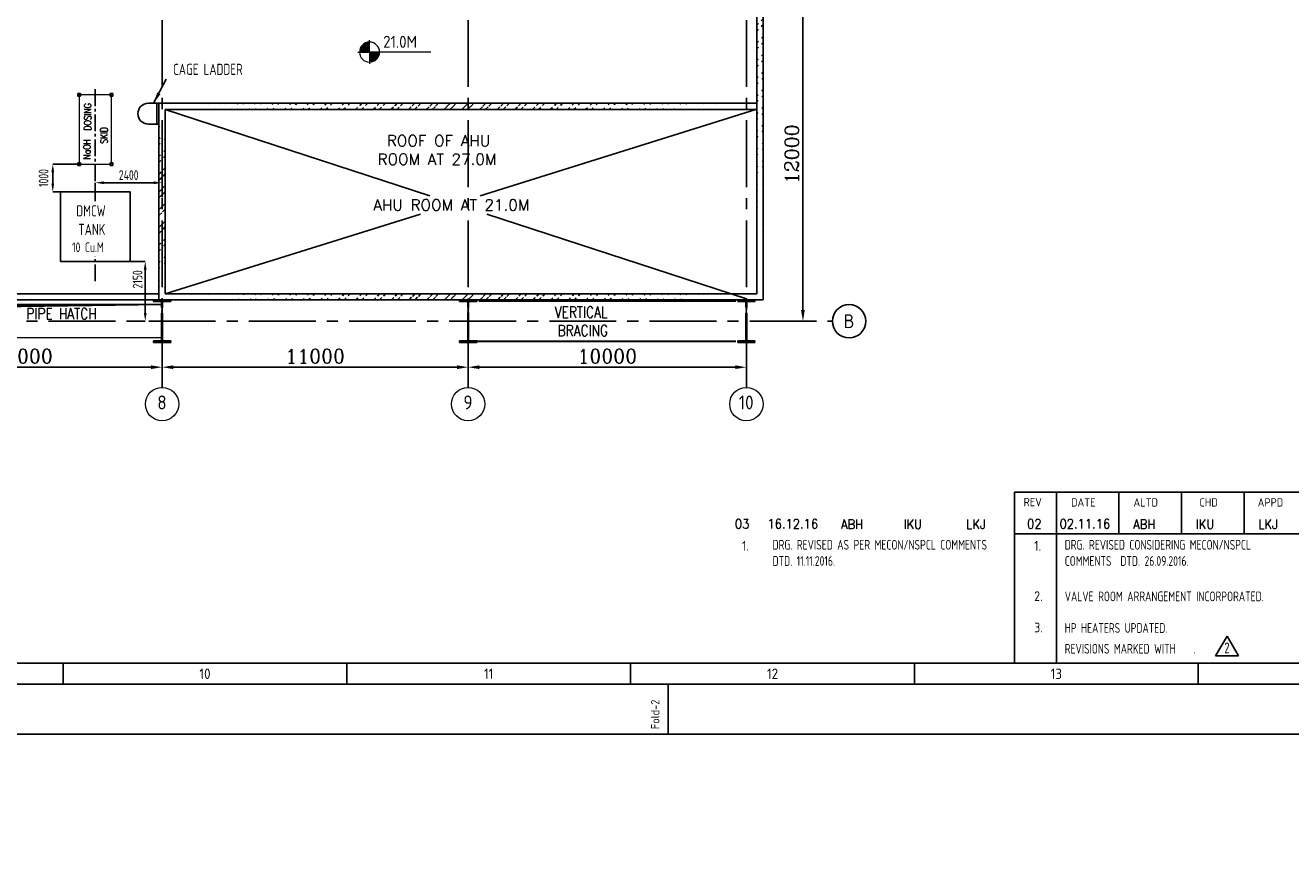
# Model space of a CAD drawing. Extents: x -287416 to 4934791, y -504132 to 1826789.
# Tile 88 of 132: x 57147 to 102628, y 142281 to 171800. Entities that reach past the tile are written whole.
import ezdxf
from ezdxf.enums import TextEntityAlignment as Align

# ---------------------------------------------------------------- set-up
doc = ezdxf.new("R2010")
doc.units = 0
doc.header["$LTSCALE"] = 800
doc.header["$MEASUREMENT"] = 0
doc.set_wipeout_variables(frame=1)
for name, pattern in [('CENTER', [2, 1.25, -0.25, 0.25, -0.25]), ('CENTER2', [1.125, 0.75, -0.125, 0.125, -0.125]), ('CONTINOUS', [0]), ('DASHDOT', [1, 0.5, -0.25, 0, -0.25])]:
    doc.linetypes.add(name, pattern=pattern)
doc.layers.get('0').update_dxf_attribs({"linetype": 'CONTINUOUS'})
doc.layers.get('DEFPOINTS').update_dxf_attribs({"linetype": 'CONTINUOUS'})
for name, color, linetype in [('0-7-COL', 2, 'CENTER'), ('CL', 2, 'CENTER2'), ('COL', 1, 'CENTER'), ('EQP0', 1, 'CONTINUOUS'), ('FORMAT', 7, 'CONTINUOUS'), ('GRID', 8, 'CENTER'), ('HANGERS', 1, 'CONTINUOUS'), ('HATCH', 9, 'CONTINUOUS'), ('STR', 2, 'CONTINUOUS'), ('TG_Col', 2, 'CONTINUOUS'), ('WALL', 6, 'CONTINUOUS')]:
    doc.layers.add(name, color=color, linetype=linetype)
for name, color, linetype, lineweight in [('DIM', 4, 'CONTINUOUS', 15), ('PIPE OPENING HATCH', 7, 'CONTINUOUS', 13), ('T', 3, 'CONTINUOUS', 15), ('TEXT', 3, 'CONTINUOUS', 15)]:
    doc.layers.add(name, color=color, linetype=linetype, lineweight=lineweight)
doc.styles.add('ROMANC', font='romanc')
doc.styles.add('ROMANS', font='ISO9.shx', dxfattribs={"width": 0.8})
doc.styles.add('S1', font='SIMPLEX.SHX', dxfattribs={"height": 200})
doc.styles.add('S3', font='ROMANS1.SHX', dxfattribs={"width": 0.8})
doc.styles.get("Standard").update_dxf_attribs({"font": 'ISO9'})
doc.dimstyles.get("Standard").update_dxf_attribs({"dimtxt": 0.18, "dimasz": 0.18, "dimexe": 0.18, "dimexo": 0.0625, "dimgap": 0.09, "dimtad": 0, "dimtih": 1, "dimtoh": 1, "dimdec": 4, "dimzin": 0, "dimdsep": 46, "dimtxsty": 'Standard', "dimcen": 0.09, "dimadec": 0, "dimazin": 0, "dimtfac": 1, "dimtdec": 4, "dimtofl": 0, "dimtmove": 0, "dimatfit": 3, "dimfxl": 1, "dimtolj": 1, "dimtzin": 0, "dimarcsym": 0})
doc.dimstyles.new('STANDARD$0', dxfattribs={"dimtxt": 250, "dimasz": 200, "dimexe": 0, "dimexo": 0, "dimgap": 100, "dimtad": 1, "dimdec": 0, "dimzin": 0, "dimdsep": 46, "dimtxsty": 'S1', "dimcen": 0, "dimadec": 0, "dimazin": 0, "dimtfac": 1, "dimtdec": 0, "dimtmove": 2, "dimatfit": 3, "dimfxl": 1, "dimtolj": 1, "dimtzin": 0, "dimarcsym": 0})

# ---------------------------------------------------------------- blocks, each defined once
blk = doc.blocks.new('*D797')
at = {"layer": 'DEFPOINTS', "color": 0, "linetype": 'Continuous', "transparency": 16777216}
for p in [(52063, 159513), (62063, 159513), (62063, 159513)]:
    blk.add_point(p, dxfattribs=at)
at = {"layer": 'DIM', "linetype": 'Continuous', "lineweight": -2, "transparency": 16777216}
for p, q in [((52063, 159513), (52063, 159513)), ((62063, 159513), (62063, 159513))]:
    blk.add_line(p, q, dxfattribs=at)
at = {"layer": 'DIM', "color": 4, "linetype": 'Continuous', "lineweight": -2, "transparency": 16777216}
blk.add_line((52463, 159513), (61663, 159513), dxfattribs=at)
at = {"layer": 'DIM', "color": 4, "linetype": 'Continuous', "transparency": 16777216}
for points in [[(52463, 159580), (52463, 159447), (52063, 159513)], [(61663, 159580), (61663, 159447), (62063, 159513)]]:
    blk.add_solid(points, dxfattribs=at)
at = {"layer": 'DIM', "linetype": 'Continuous', "transparency": 16777216, "insert": (57063, 159913), "char_height": 500, "attachment_point": 5, "style": 'ROMANC'}
blk.add_mtext('\\A1;10000', dxfattribs=at)
blk = doc.blocks.new('*D874')
at = {"layer": 'DEFPOINTS', "color": 0, "transparency": 16777216}
for p in [(60911, 163316), (60947, 161166), (61457, 161166)]:
    blk.add_point(p, dxfattribs=at)
at = {"layer": 'DIM', "color": 9, "lineweight": -2, "transparency": 16777216}
for p, q in [((60911, 163316), (61457, 163316)), ((61457, 163016), (61457, 161466)), ((60947, 161166), (61457, 161166))]:
    blk.add_line(p, q, dxfattribs=at)
at = {"layer": 'DIM', "color": 9, "transparency": 16777216}
for points in [[(61407, 163016), (61507, 163016), (61457, 163316)], [(61407, 161466), (61507, 161466), (61457, 161166)]]:
    blk.add_solid(points, dxfattribs=at)
at = {"layer": 'DIM', "transparency": 16777216, "insert": (61182, 162670), "char_height": 350, "attachment_point": 5, "rotation": 90, "style": 'ROMANS'}
blk.add_mtext('\\A1;2150', dxfattribs=at)
blk = doc.blocks.new('*D875')
at = {"layer": 'DEFPOINTS', "color": 0, "transparency": 16777216}
for p in [(62063, 166142), (62063, 165619), (59663, 165462)]:
    blk.add_point(p, dxfattribs=at)
at = {"layer": 'DIM', "color": 9, "lineweight": -2, "transparency": 16777216}
for p, q in [((59663, 165462), (59663, 166142)), ((59963, 166142), (61763, 166142)), ((62063, 165619), (62063, 166142))]:
    blk.add_line(p, q, dxfattribs=at)
at = {"layer": 'DIM', "color": 9, "transparency": 16777216}
for points in [[(59963, 166192), (59963, 166092), (59663, 166142)], [(61763, 166192), (61763, 166092), (62063, 166142)]]:
    blk.add_solid(points, dxfattribs=at)
at = {"layer": 'DIM', "transparency": 16777216, "insert": (60863, 166417), "char_height": 350, "attachment_point": 5, "style": 'ROMANS'}
blk.add_mtext('\\A1;2400', dxfattribs=at)
blk = doc.blocks.new('A$C1C927E47')
at = {"layer": 'COL'}
h = blk.add_hatch(dxfattribs=at)
h.set_pattern_fill('ANSI31', color=256, scale=100, style=0)
h.paths.add_polyline_path([(16, 0), (0, 0), (0, -710), (16, -710)])
h.paths.add_polyline_path([(16, 710), (0, 710), (0, 0), (16, 0)])
h.paths.add_polyline_path([(0, 710), (-16, 710), (-16, 0), (0, 0)])
h.paths.add_polyline_path([(0, 0), (-16, 0), (-16, -710), (0, -710)])
h.paths.add_polyline_path([(-310, -710), (-310, -760), (0, -760), (0, -710)])
h.paths.add_polyline_path([(310, -760), (310, -710), (0, -710), (0, -760)])
h.paths.add_polyline_path([(310, 710), (310, 760), (0, 760), (0, 710)])
h.paths.add_polyline_path([(-310, 760), (-310, 710), (0, 710), (0, 760)])
for p, q in [((310, 760), (-310, 760)), ((-310, 760), (-310, 710)), ((310, 710), (-310, 710)), ((-16, -710), (-16, 710)), ((16, -710), (16, 710)), ((310, 760), (310, 710)), ((-310, -710), (310, -710)), ((-310, -760), (-310, -710)), ((-310, -760), (310, -760)), ((310, -760), (310, -710))]:
    blk.add_line(p, q, dxfattribs=at)
at = {"layer": 'COL', "color": 2}
for p, q in [((0, -792), (0, 792)), ((44, 0), (-44, 0)), ((44, 0), (-44, 0))]:
    blk.add_line(p, q, dxfattribs=at)
blk = doc.blocks.new('*D893')
at = {"layer": 'DEFPOINTS', "color": 0, "transparency": 16777216}
for p in [(59085, 166812), (58134, 165812), (58415, 165812)]:
    blk.add_point(p, dxfattribs=at)
at = {"layer": 'DIM', "color": 9, "lineweight": -2, "transparency": 16777216}
for p, q in [((59085, 166812), (58134, 166812)), ((58134, 166512), (58134, 166112)), ((58415, 165812), (58134, 165812))]:
    blk.add_line(p, q, dxfattribs=at)
at = {"layer": 'DIM', "color": 9, "transparency": 16777216}
for points in [[(58084, 166512), (58184, 166512), (58134, 166812)], [(58084, 166112), (58184, 166112), (58134, 165812)]]:
    blk.add_solid(points, dxfattribs=at)
at = {"layer": 'DIM', "transparency": 16777216, "insert": (57803, 166312), "char_height": 350, "attachment_point": 5, "rotation": 90, "style": 'ROMANS'}
blk.add_mtext('\\A1;1000', dxfattribs=at)
blk = doc.blocks.new('*D896')
at = {"layer": 'DEFPOINTS', "color": 0, "linetype": 'Continuous', "transparency": 16777216}
for p in [(73063, 159671), (73063, 159513), (83063, 159488)]:
    blk.add_point(p, dxfattribs=at)
at = {"layer": 'DIM', "linetype": 'Continuous', "lineweight": -2, "transparency": 16777216}
for p, q in [((73063, 159671), (73063, 159513)), ((83063, 159488), (83063, 159513))]:
    blk.add_line(p, q, dxfattribs=at)
at = {"layer": 'DIM', "color": 4, "linetype": 'Continuous', "lineweight": -2, "transparency": 16777216}
blk.add_line((82663, 159513), (73463, 159513), dxfattribs=at)
at = {"layer": 'DIM', "color": 4, "linetype": 'Continuous', "transparency": 16777216}
for points in [[(73463, 159580), (73463, 159447), (73063, 159513)], [(82663, 159580), (82663, 159447), (83063, 159513)]]:
    blk.add_solid(points, dxfattribs=at)
at = {"layer": 'DIM', "linetype": 'Continuous', "transparency": 16777216, "insert": (78063, 159913), "char_height": 500, "attachment_point": 5, "style": 'ROMANC'}
blk.add_mtext('\\A1;10000', dxfattribs=at)
blk = doc.blocks.new('*D897')
at = {"layer": 'DEFPOINTS', "color": 0, "linetype": 'Continuous', "transparency": 16777216}
for p in [(62063, 159682), (62063, 159513), (73063, 159505)]:
    blk.add_point(p, dxfattribs=at)
at = {"layer": 'DIM', "linetype": 'Continuous', "lineweight": -2, "transparency": 16777216}
for p, q in [((62063, 159682), (62063, 159513)), ((73063, 159505), (73063, 159513))]:
    blk.add_line(p, q, dxfattribs=at)
at = {"layer": 'DIM', "color": 4, "linetype": 'Continuous', "lineweight": -2, "transparency": 16777216}
blk.add_line((72663, 159513), (62463, 159513), dxfattribs=at)
at = {"layer": 'DIM', "color": 4, "linetype": 'Continuous', "transparency": 16777216}
for points in [[(62463, 159580), (62463, 159447), (62063, 159513)], [(72663, 159580), (72663, 159447), (73063, 159513)]]:
    blk.add_solid(points, dxfattribs=at)
at = {"layer": 'DIM', "linetype": 'Continuous', "transparency": 16777216, "insert": (67563, 159913), "char_height": 500, "attachment_point": 5, "style": 'ROMANC'}
blk.add_mtext('\\A1;11000', dxfattribs=at)
blk = doc.blocks.new('A$C731D3036')
for p, q in [((-438, 128.96), (-749.28, 128.96)), ((-749.28, 128.96), (-749.28, 37.8)), ((-727.04, 128.96), (-727.04, 37.8)), ((-693.69, 128.96), (-693.69, 106.72)), ((-660.34, 128.96), (-660.34, 106.72)), ((-626.99, 128.96), (-626.99, 106.72)), ((-749.28, 106.72), (-26.68, 106.72)), ((-749.28, 106.72), (-337.95, 106.72)), ((-2590.23, 37.8), (-251.24, 37.8)), ((-1256.21, 37.79), (-1256.21, 26.67)), ((-1105.02, 37.79), (-1105.02, 26.67)), ((-953.83, 37.79), (-953.83, 26.67)), ((-802.64, 37.79), (-802.64, 26.67)), ((-651.45, 37.79), (-651.45, 26.67)), ((-933.82, 0), (-933.82, 26.68))]:
    blk.add_line(p, q)
for points in [[(0, 1869.86), (-2643.59, 1869.86), (-2643.59, 0), (0, 0)], [(-26.68, 1843.18), (-2616.91, 1843.18), (-2616.91, 26.68), (-26.68, 26.68)]]:
    blk.add_lwpolyline(points, close=True)
for s, p in [('REV', (-744.49, 121.44)), ('DATE', (-719.21, 121.3)), ('ALTD', (-685.94, 121.3)), ('CHD', (-650.81, 121.3)), ('APPD', (-619.78, 121.3))]:
    blk.add_text(s, height=4.447).set_placement(p)
for s, p in [('10', (-1180.61, 32.23)), ('11', (-1029.42, 32.23)), ('12', (-878.23, 32.23)), ('13', (-727.04, 32.23))]:
    blk.add_text(s, height=5.558).set_placement(p, align=Align.MIDDLE)
blk.add_text('Fold-2', height=4.447, rotation=90).set_placement((-938.51, 2.74))
blk = doc.blocks.new('*D909')
at = {"layer": 'DEFPOINTS', "color": 0, "linetype": 'Continuous', "transparency": 16777216}
for p in [(85096, 173166), (85097, 161166), (85097, 161166)]:
    blk.add_point(p, dxfattribs=at)
at = {"layer": 'DIM', "linetype": 'Continuous', "lineweight": -2, "transparency": 16777216}
blk.add_line((85096, 173166), (85097, 173166), dxfattribs=at)
at = {"layer": 'DIM', "color": 4, "linetype": 'Continuous', "lineweight": -2, "transparency": 16777216}
blk.add_line((85097, 172766), (85097, 161566), dxfattribs=at)
at = {"layer": 'DIM', "color": 4, "linetype": 'Continuous', "transparency": 16777216}
for points in [[(85030, 172766), (85163, 172766), (85097, 173166)], [(85030, 161566), (85163, 161566), (85097, 161166)]]:
    blk.add_solid(points, dxfattribs=at)
at = {"layer": 'DIM', "linetype": 'Continuous', "transparency": 16777216, "insert": (84697, 167166), "char_height": 500, "attachment_point": 5, "rotation": 90, "style": 'ROMANC'}
blk.add_mtext('\\A1;12000', dxfattribs=at)
blk = doc.blocks.new('*X7')
at = {"color": 0}
for p, q in [((36154, 29375), (36330, 29375)), ((36183, 29400), (36330, 29400)), ((36226, 29425), (36330, 29425)), ((36080, 29200), (36330, 29200)), ((36081, 29225), (36330, 29225)), ((36085, 29250), (36330, 29250)), ((36092, 29275), (36330, 29275)), ((36102, 29300), (36330, 29300)), ((36115, 29325), (36330, 29325)), ((36132, 29350), (36330, 29350))]:
    blk.add_line(p, q, dxfattribs=at)
blk = doc.blocks.new('LL')
for p, q in [((-1136, 0), (-711, 0)), ((-711, 0), (-711, 423)), ((1493, 0), (-711, 0)), ((-711, 0), (-711, -418))]:
    blk.add_line(p, q)
for start, end in [(90, 180), (180, 270), (0, 90), (270, 0)]:
    blk.add_arc((-711, 0), 360, start, end)
at = {"xscale": 1.440000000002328, "yscale": 1.440000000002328, "zscale": 1.440000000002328}
blk.add_blockref('*X7', (-53026, -42044), dxfattribs=at)
at = {"xscale": 1.440000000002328, "yscale": 1.440000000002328, "zscale": 1.440000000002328, "rotation": 180}
blk.add_blockref('*X7', (51604, 42044), dxfattribs=at)
at = {"flags": 4}
blk.add_attdef('LEVEL', (-222, 154), '', height=432, dxfattribs=at)
blk = doc.blocks.new('REV2')
at = {"layer": 'HANGERS', "linetype": 'Continuous'}
for p, q in [((95462, 93768), (95042, 93069)), ((95862, 93069), (95462, 93768)), ((95042, 93069), (95862, 93069))]:
    blk.add_line(p, q, dxfattribs=at)
at = {"layer": 'HANGERS', "linetype": 'Continuous', "style": 'ROMANS', "width": 0.8}
blk.add_text('2', height=383, dxfattribs=at).set_placement((95357, 93161))

msp = doc.modelspace()

# ---------------------------------------------------------------- hatches: boundary and pattern name
at = {"layer": 'HATCH'}
h = msp.add_hatch(dxfattribs=at)
h.set_pattern_fill('ANSI32', color=256, scale=1200, style=0)
h.set_pattern_definition([(45, (-1768.22, 47142.6), (-318.198, 318.198), []), (45, (-1556.1, 47142.6), (-318.198, 318.198), [])])
edge = h.paths.add_edge_path()
edge.add_line((83437.9, 162144.4), (83431.2, 196446.2))
edge.add_line((83667.9, 161936), (83661.2, 196446.1))
h = msp.add_hatch(dxfattribs=at)
h.set_pattern_fill('ANSI32', color=256, scale=1200, style=0)
h.set_pattern_definition([(45, (-24492.54, 39275.1), (-318.198, 318.198), []), (45, (-24280.4, 39275.1), (-318.198, 318.198), [])])
edge = h.paths.add_edge_path()
edge.add_line((61947.4, 161936.1), (61948.5, 169000.1))
edge.add_line((62177.9, 162146.1), (62178, 168770.1))
h = msp.add_hatch(dxfattribs=at)
h.set_pattern_fill('ANSI32', color=256, scale=1200, style=0)
h.set_pattern_definition([(45, (-22741.38, 21648.4), (-318.198, 318.198), []), (45, (-22529.25, 21648.4), (-318.198, 318.198), [])])
edge = h.paths.add_edge_path()
edge.add_line((83436.9, 168998.4), (61948.5, 169000.1))
edge.add_line((83436.9, 168768.4), (62178, 168770.1))
h = msp.add_hatch(dxfattribs=at)
h.set_pattern_fill('ANSI32', color=256, scale=1200, style=0)
h.set_pattern_definition([(45, (-25068.97, 37702.6), (-318.198, 318.198), []), (45, (-24856.84, 37702.6), (-318.198, 318.198), [])])
edge = h.paths.add_edge_path()
edge.add_line((-10336.9, 162165.7), (61947.4, 162154.8))
edge.add_line((-10566.9, 161936.1), (61947.4, 161936.3))
h = msp.add_hatch(dxfattribs=at)
h.set_pattern_fill('ANSI32', color=256, scale=1200, style=0)
h.set_pattern_definition([(45, (-22741.38, 14794.4), (-318.198, 318.198), []), (45, (-22529.25, 14794.4), (-318.198, 318.198), [])])
edge = h.paths.add_edge_path()
edge.add_line((83437.9, 162144.4), (62177.9, 162146.1))
edge.add_line((83667.9, 161936), (61947.4, 161936.1))
at = {"layer": 'PIPE OPENING HATCH', "lineweight": -2}
msp.add_hatch(color=1, dxfattribs=at).paths.add_polyline_path([(52134.9, 161696.4), (52063.1, 160566.1), (52063.1, 161764.5), (62063.1, 161764.5)])
at = {"layer": 'PIPE OPENING HATCH'}
h = msp.add_hatch(color=1, dxfattribs=at)
h.paths.add_polyline_path([(52146.7, 161166.1), (52079.1, 161166.1), (52079.1, 160681)])
h.paths.add_polyline_path([(62063.1, 161766.1), (52079.1, 161766.1), (52079.1, 161166.1), (52107.1, 161166.1), (52146.7, 161166.1), (52210.5, 161624.3)])

# ---------------------------------------------------------------- linework, layer by layer
for p, q in [((62178, 168770.1), (71684.6, 165676.2)), ((83401.1, 168768.4), (73491.3, 165676.2)), ((71354.8, 165009.6), (62177.9, 162146.1)), ((73733.1, 165009.6), (83063.1, 161973.2))]:
    msp.add_line(p, q)
at = {"layer": '0-7-COL', "color": 6, "linetype": 'Continuous'}
msp.add_circle((86755.8, 161166.2), 600, dxfattribs=at)
at = {"layer": 'CL'}
msp.add_line((59658.7, 169500.1), (59663, 162491.4), dxfattribs=at)
at = {"layer": 'DIM'}
msp.add_lwpolyline([(59085.1, 166812.1), (60241.1, 166812.1), (60241.1, 169302.1), (59085.1, 169302.1)], close=True, dxfattribs=at)
at = {"layer": 'EQP0'}
for p, q in [((61567.5, 169000.1), (61948.5, 169000.1)), ((61870, 169000.1), (61870, 168250.1)), ((61948.5, 169000.1), (61948.5, 168250.1)), ((61567.5, 168250.1), (61948.5, 168250.1))]:
    msp.add_line(p, q, dxfattribs=at)
at = {"layer": 'EQP0', "flags": 128}
msp.add_lwpolyline([(58415, 165812.1), (60911, 165812.1), (60911, 163316.1), (58415, 163316.1)], close=True, dxfattribs=at)
at = {"layer": 'EQP0'}
msp.add_arc((61567.5, 168625.1), 375, 90, 270, dxfattribs=at)
at = {"layer": 'GRID', "linetype": 'CENTER2', "ltscale": 4}
for p, q in [((62063.1, 158788.1), (62063.1, 196912.2)), ((73063.1, 158788), (73063.1, 196912.2)), ((83063.1, 158788), (83063.1, 196912.2)), ((-10415.2, 161166.1), (86155.8, 161166.2))]:
    msp.add_line(p, q, dxfattribs=at)
at = {"layer": 'PIPE OPENING HATCH', "color": 1, "lineweight": -2}
for p, q in [((52063.1, 161766.1), (62063.1, 161766.1)), ((62063.1, 161764.5), (52134.9, 161696.4))]:
    msp.add_line(p, q, dxfattribs=at)
at = {"layer": 'PIPE OPENING HATCH', "color": 1}
msp.add_line((52210.5, 161624.3), (62063.1, 161766.1), dxfattribs=at)
msp.add_lwpolyline([(52063.1, 161766.1), (62063.1, 161766.1), (62063.1, 160566.1), (52063.1, 160566.1)], close=True, dxfattribs=at)
at = {"layer": 'STR', "color": 7, "linetype": 'DASHDOT', "const_width": 70}
for points in [[(73438.1, 161891.2), (82688.1, 161891.2)], [(73373.1, 160441.2), (82688.1, 160441.2)]]:
    msp.add_lwpolyline(points, dxfattribs=at)
at = {"layer": 'TEXT'}
for centre in [(62063.1, 158188.1), (73063.1, 158188.1), (83063.1, 158188.1)]:
    msp.add_circle(centre, 600, dxfattribs=at)
at = {"layer": 'TG_Col', "color": 8}
for p, q in [((59035.1, 169352.1), (59135.1, 169352.1)), ((59035.1, 169352.1), (59035.1, 169252.1)), ((59035.1, 169252.1), (59135.1, 169252.1)), ((59135.1, 169352.1), (59135.1, 169252.1)), ((60191.1, 169352.1), (60291.1, 169352.1)), ((60191.1, 169352.1), (60191.1, 169252.1)), ((60191.1, 169252.1), (60291.1, 169252.1)), ((60291.1, 169352.1), (60291.1, 169252.1)), ((59035.1, 166862.1), (59135.1, 166862.1)), ((59035.1, 166862.1), (59035.1, 166762.1)), ((59035.1, 166762.1), (59135.1, 166762.1)), ((59135.1, 166862.1), (59135.1, 166762.1)), ((60191.1, 166862.1), (60291.1, 166862.1)), ((60191.1, 166862.1), (60191.1, 166762.1)), ((60191.1, 166762.1), (60291.1, 166762.1)), ((60291.1, 166862.1), (60291.1, 166762.1))]:
    msp.add_line(p, q, dxfattribs=at)
at = {"layer": 'WALL'}
for p, q in [((83437.9, 162144.4), (83432.9, 196216.2)), ((83667.9, 161936), (83662.9, 196446.1)), ((83063.4, 170936.2), (83065, 170936.2)), ((61947.4, 161936.1), (61948.5, 169000.1)), ((83436.9, 168998.4), (61948.5, 169000.1)), ((62177.9, 162146.1), (62178, 168770.1)), ((83436.9, 168768.4), (62178, 168770.1)), ((-10566.9, 161936.1), (61947.4, 161936.3)), ((-10336.9, 162166.1), (61947.4, 162154.8)), ((61947.4, 161936.1), (83667.9, 161936)), ((83437.9, 162144.4), (62177.9, 162146.1))]:
    msp.add_line(p, q, dxfattribs=at)

# ---------------------------------------------------------------- block references
at = {"color": 1, "linetype": 'CONTINOUS', "lineweight": 15, "xscale": 67.46500254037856, "yscale": 67.46500254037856, "zscale": 67.46500254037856}
msp.add_blockref('A$C731D3036', (143254.7, 146321.8), dxfattribs=at)
at = {"layer": 'DIM'}
msp.add_blockref('REV2', (4885, 56074.7), dxfattribs=at)
at = {"layer": 'HATCH'}
for p in [(62063.1, 161166.2), (62063.1, 161166.2), (62063.1, 161166.1), (73063.1, 161166.2), (83063.1, 161166.2)]:
    msp.add_blockref('A$C1C927E47', p, dxfattribs=at)
at = {"layer": 'TEXT'}
msp.add_blockref('LL', (70230.9, 170837.3), dxfattribs=at).add_auto_attribs({'LEVEL': '21.0M'})

# ---------------------------------------------------------------- texts
at = {"layer": '0-7-COL', "color": 6, "linetype": 'Continuous', "style": 'ROMANS'}
msp.add_text('B', height=500, dxfattribs=at).set_placement((86755.8, 161166.2), align=Align.MIDDLE)
at = {"layer": 'FORMAT', "color": 4, "style": 'ROMANC', "width": 0.9}
for s, p in [('03', (82650.4, 153715.3)), ('16.12.16', (83820.3, 153715.4)), ('ABH', (86464.4, 153700.6)), ('IKU', (88714.4, 153700.6)), ('LKJ', (90964.4, 153700.6)), ('02', (93150.4, 153715.3)), ('02.11.16', (94320.3, 153715.4)), ('ABH', (96964.4, 153700.6)), ('IKU', (99214.4, 153700.6)), ('LKJ', (101464.4, 153700.6))]:
    msp.add_text(s, height=337.5, dxfattribs=at).set_placement(p)
at = {"layer": 'T', "style": 'S3', "width": 0.8}
for s, p in [('DOSING', (59513.4, 168021.1)), ('SKID', (60096.8, 167547)), ('NaOH', (59486, 166979))]:
    msp.add_text(s, height=250, rotation=90, dxfattribs=at).set_placement(p)
for s, p in [('PIPE HATCH', (57185.8, 161237.6)), ('VERTICAL', (76178, 161292.9)), ('BRACING', (76281.8, 160629.2))]:
    msp.add_text(s, height=400, dxfattribs=at).set_placement(p)
at = {"layer": 'T', "char_height": 400, "attachment_point": 1, "rotation": 90, "style": 'ROMANC'}
for insert in [(70696.3, -154534.2), (70696.3, -299576.8)]:
    msp.add_mtext_dynamic_manual_height_columns('\\pi110.05;SOOT BLOWER MCC ON \\P\\pi605.28;RAISED CHEQUERED \\P\\pi1643.4;PLATE FLOOR', width=7496.283, gutter_width=2000, heights=[0], dxfattribs=dict(at, insert=insert))
at = {"layer": 'T', "attachment_point": 1}
for s, insert, char_height, width, style in [('\\pi152.64;MACHINE ROOM \\P\\pi421.21;AT EL.24.5M', (-4564.8, 171463.8), 300, 3025.285, 'S3'), ('\\pi403.47; ROOF OF AHU \\P\\pi346.33;ROOM AT 27.0M', (69461.5, 167852.6), 400, 5702.174, 'ROMANC'), ('\\pi131.43;ROOF OF AIR  \\P\\pi2.0464e-012;WASHER ROOM \\P\\pi102.86;AT EL. 29.0M', (17457.5, 165861.9), 300, 2605.714, 'S3')]:
    msp.add_mtext(s, dxfattribs=dict(at, insert=insert, char_height=char_height, width=width, style=style))
at = {"layer": 'T', "insert": (69655.2, 165542.9), "char_height": 400, "attachment_point": 1, "style": 'ROMANC'}
msp.add_mtext_dynamic_manual_height_columns('AHU ROOM AT 21.0M', width=6988.759, gutter_width=2000, heights=[0], dxfattribs=at)
at = {"layer": 'TEXT', "style": 'ROMANS', "width": 0.8}
msp.add_text('CAGE LADDER', height=400, dxfattribs=at).set_placement((63708.8, 170217.9), align=Align.MIDDLE)
at = {"layer": 'TEXT', "style": 'ROMANS'}
for s, p in [('8', (62057.2, 158247.1)), ('9', (73057.2, 158247.1)), ('10', (83057.2, 158247.1))]:
    msp.add_text(s, height=500, dxfattribs=at).set_placement(p, align=Align.MIDDLE)
for s, p in [('1.', (82907.6, 152917.6)), ('1.', (93407.6, 152917.6)), ('2.', (93407.6, 151108.7)), ('3.', (93407.6, 149983.9))]:
    msp.add_text(s, height=350, dxfattribs=at).set_placement(p)
at = {"layer": 'TEXT', "style": 'ROMANS', "width": 0.8}
for s, p in [('HP HEATERS UPDATED.', (94505.5, 149966.8)), ('REVISIONS MARKED WITH    .', (94505.5, 149219.9))]:
    msp.add_text(s, height=350, dxfattribs=at).set_placement(p)
at = {"layer": 'TEXT', "char_height": 350, "attachment_point": 1, "style": 'ROMANS'}
for s, insert, width in [('DRG. REVISED AS PER MECON/NSPCL COMMENTS  DTD. 11.11.2016.', (84005.5, 153307.4), 8274.142), ('DRG. REVISED CONSIDERING MECON/NSPCL COMMENTS  DTD. 26.09.2016.', (94505.5, 153307.4), 8274.142), ('VALVE ROOM ARRANGEMENT INCORPORATED.', (94505.5, 151452), 9413.333)]:
    msp.add_mtext(s, dxfattribs=dict(at, insert=insert, width=width))

# ---------------------------------------------------------------- dimensions: what is measured, and where the dimension line sits
at = {"layer": 'DIM', "linetype": 'Continuous'}
for base, p1, p2, angle, picture, middle in [((85096.7, 161166.2), (85096, 173166.2), (85096.7, 161166.2), 90, '*D909', (84696.7, 167166.2)), ((62063.1, 159513.2), (73063.1, 159505.3), (62063.1, 159682), 180, '*D897', (67563.1, 159913.2)), ((73063.1, 159513.2), (83063.1, 159487.7), (73063.1, 159670.8), 180, '*D896', (78063.1, 159913.2))]:
    dim = msp.add_linear_dim(base=base, p1=p1, p2=p2, angle=angle, dimstyle='STANDARD$0', override={"dimscale": 100, "dimtxt": 5, "dimasz": 4, "dimgap": 1.5, "dimtxsty": 'ROMANC', "dimclrd": 4, "dimclre": 256, "dimclrt": 256, "dimtix": 1}, dxfattribs=at)
    dim.commit()
    dim.dimension.update_dxf_attribs({"geometry": picture, "text_midpoint": middle})
at = {"layer": 'DIM'}
for base, p1, p2, picture, middle in [((58134.3, 165812.1), (59085.1, 166812.1), (58415, 165812.1), '*D893', (57802.7, 166312.1)), ((61457, 161166.1), (60911, 163316.1), (60947, 161166.1), '*D874', (61182, 162669.8))]:
    dim = msp.add_linear_dim(base=base, p1=p1, p2=p2, angle=90, dimstyle='STANDARD$0', override={"dimtxt": 350, "dimasz": 300, "dimtxsty": 'ROMANS', "dimclrd": 9, "dimclre": 9, "dimclrt": 256, "dimtix": 1}, dxfattribs=at)
    dim.commit()
    dim.dimension.update_dxf_attribs({"geometry": picture, "text_midpoint": middle, "dimtype": 160})
dim = msp.add_linear_dim(base=(62063.1, 166142.3), p1=(59663, 165462.1), p2=(62063.1, 165618.6), dimstyle='STANDARD$0', override={"dimtxt": 350, "dimasz": 300, "dimtxsty": 'ROMANS', "dimclrd": 9, "dimclre": 9, "dimclrt": 256, "dimtix": 1}, dxfattribs=at)
dim.commit()
dim.dimension.update_dxf_attribs({"geometry": '*D875', "text_midpoint": (60863, 166417.3)})
at = {"layer": 'DIM', "linetype": 'Continuous'}
dim = msp.add_linear_dim(base=(62063.1, 159513.2), p1=(52063.1, 159512.8), p2=(62063.1, 159513.2), dimstyle='STANDARD$0', override={"dimscale": 100, "dimtxt": 5, "dimasz": 4, "dimgap": 1.5, "dimtxsty": 'ROMANC', "dimclrd": 4, "dimclre": 256, "dimclrt": 256, "dimtix": 1}, dxfattribs=at)
dim.commit()
dim.dimension.update_dxf_attribs({"geometry": '*D797', "text_midpoint": (57063.1, 159913.2)})

# ---------------------------------------------------------------- leaders
at = {"layer": 'DIM'}
msp.add_leader([(61758, 169000.1), (62214.8, 169867.3)], dimstyle='Standard', override={"dimscale": 100, "dimtxt": 4, "dimasz": 4, "dimexe": 0, "dimexo": 0, "dimgap": 1, "dimtad": 0, "dimtih": 0, "dimtoh": 0, "dimdec": 0, "dimtxsty": 'ROMANS', "dimcen": 0, "dimclrd": 2, "dimclre": 2, "dimclrt": 2, "dimtdec": 0, "dimtix": 1, "dimtofl": 1, "dimtmove": 2}, dxfattribs=at)

# ---------------------------------------------------------------- next in the draw order: wipeouts: each hides what was drawn before it
msp.add_wipeout([(58623, 163507.9), (60516.4, 163507.9), (60516.4, 165471.2), (58623, 165471.2)]).dxf.layer = 'TEXT'

# ---------------------------------------------------------------- next in the draw order: texts
at = {"layer": 'T', "insert": (12487.3, 165526.2), "char_height": 300, "width": 2465.063, "attachment_point": 1, "style": 'S3'}
msp.add_mtext('\\pi78.246;PW TANK AT \\P\\pi369.67;EL. 29.0M', dxfattribs=at)
at = {"layer": 'TEXT', "color": 4, "insert": (58763, 165331.2), "char_height": 400, "width": 1742.273, "attachment_point": 1, "style": 'ROMANS'}
msp.add_mtext('\\pi215.9;DMCW  \\P\\pi292.09;TANK \\P\\pi64.47;{\\H0.875x;10 Cu.M}', dxfattribs=at)

doc.saveas('drawing.dxf')
